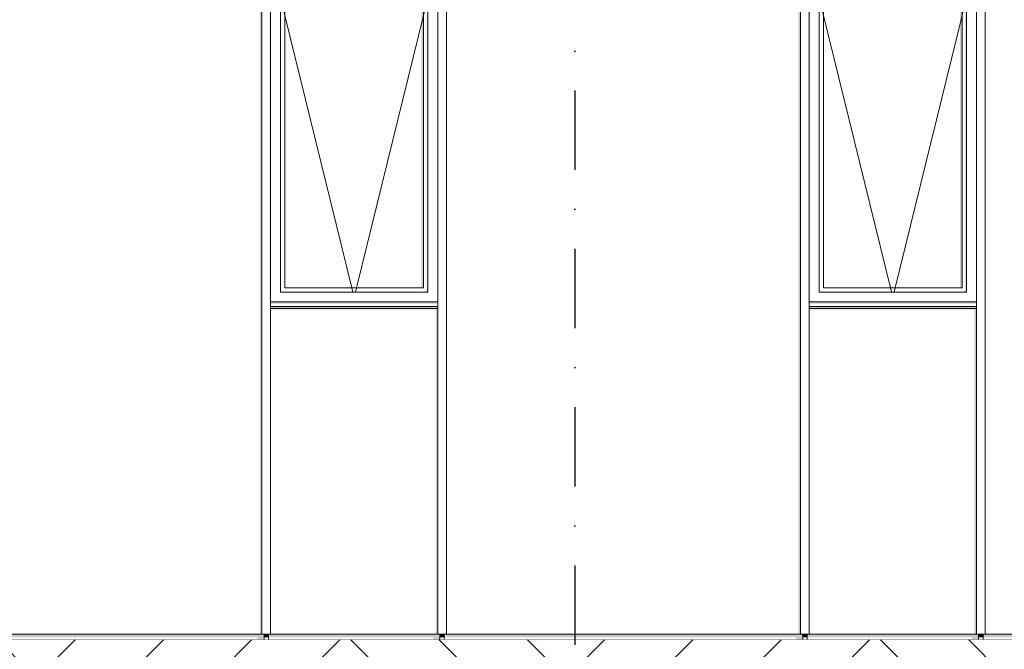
# Model space of a CAD drawing. Header units: millimetres. Extents: x 5751973 to 5786686, y -4800 to 9338.
# Tile 7 of 11: x 5765240 to 5769718, y -44 to 2820. Entities that reach past the tile are written whole.
import ezdxf
from ezdxf.enums import TextEntityAlignment as Align

# ---------------------------------------------------------------- set-up
doc = ezdxf.new("R2010")
doc.units = ezdxf.units.MM
doc.header["$MEASUREMENT"] = 0
doc.linetypes.add('Kropki i Kreski', pattern=[720, 360, -180, 0, -180])
doc.linetypes.add('Wipeout_Contour', pattern=[1000, 0, -1000])
for name, color, linetype in [('Nowe_130-Z Teren otaczajacy', 7, 'Continuous'), ('Nowe_290-A Ściany kurtynowe', 7, 'Continuous'), ('Nowe_410-K Osie', 7, 'Continuous'), ('Nowe_Wypełnienia PZT', 7, 'Continuous')]:
    doc.layers.add(name, color=color, linetype=linetype)
for name, color, linetype, lineweight in [('Nowe_130-Z Teren otaczajacy_Nr_pióra__93', 7, 'Continuous', 13), ('Nowe_290-A Ściany kurtynowe_Nr_pióra__3', 7, 'Continuous', 13), ('Nowe_290-A Ściany kurtynowe_Nr_pióra__83', 7, 'Continuous', 13), ('Nowe_290-A Ściany kurtynowe_Nr_pióra__87', 7, 'Continuous', 13), ('Nowe_410-K Osie_Nr_pióra__1', 7, 'Continuous', 13)]:
    doc.layers.add(name, color=color, linetype=linetype, lineweight=lineweight)
for name, color, linetype, lineweight, true_color in [('Nowe_290-A Ściany kurtynowe_Nr_pióra__61', 7, 'Continuous', 13, 0x6a6a6a), ('Nowe_410-K Osie_Nr_pióra__25', 7, 'Continuous', 25, 0x40a5ff), ('Nowe_Wypełnienia PZT_Nr_pióra__61', 7, 'Continuous', 13, 0x6a6a6a)]:
    doc.layers.add(name, color=color, linetype=linetype, lineweight=lineweight, true_color=true_color)
doc.styles.add('STYL_AUTOMATYCZNY_1', font='arial.ttf')

# ---------------------------------------------------------------- blocks, each defined once
blk = doc.blocks.new('ElemPrzekroju_9', base_point=(5361781.8, 0))
at = {"layer": 'Nowe_290-A Ściany kurtynowe_Nr_pióra__61', "linetype": 'Continuous', "lineweight": 0, "true_color": 0x1a1a1a}
blk.add_hatch(color=250, dxfattribs=at).paths.add_polyline_path([(5769601.2, 25), (5768821.2, 25), (5768821.2, 10.9), (5769571.2, 10.9), (5769571.2, 0), (5769601.2, 0)])
blk = doc.blocks.new('ElemPrzekroju_10', base_point=(5361781.8, 0))
at = {"layer": 'Nowe_290-A Ściany kurtynowe_Nr_pióra__61', "linetype": 'Continuous', "lineweight": 0, "true_color": 0x1a1a1a}
blk.add_hatch(color=250, dxfattribs=at).paths.add_polyline_path([(5767171.2, 25), (5767171.2, 10.9), (5768771.2, 10.9), (5768771.2, 0), (5768801.2, 0), (5768801.2, 25)])
blk = doc.blocks.new('ElemPrzekroju_11', base_point=(5361781.8, 0))
at = {"layer": 'Nowe_290-A Ściany kurtynowe_Nr_pióra__61', "linetype": 'Continuous', "lineweight": 0, "true_color": 0x1a1a1a}
blk.add_hatch(color=250, dxfattribs=at).paths.add_polyline_path([(5766371.2, 25), (5766371.2, 10.9), (5767121.2, 10.9), (5767121.2, 0), (5767151.2, 0), (5767151.2, 25)])
blk = doc.blocks.new('ElemPrzekroju_12', base_point=(5361781.8, 0))
at = {"layer": 'Nowe_290-A Ściany kurtynowe_Nr_pióra__61', "linetype": 'Continuous', "lineweight": 0, "true_color": 0x1a1a1a}
blk.add_hatch(color=250, dxfattribs=at).paths.add_polyline_path([(5764721.2, 25), (5764721.2, 10.9), (5766321.2, 10.9), (5766321.2, 0), (5766351.2, 0), (5766351.2, 25)])
blk = doc.blocks.new('ElemPrzekroju_16', base_point=(5361781.8, 0))
at = {"layer": 'Nowe_290-A Ściany kurtynowe_Nr_pióra__61', "linetype": 'Continuous', "lineweight": 0, "true_color": 0x1a1a1a}
for points in [[(5767141.2, 1506.2), (5766381.2, 1506.2), (5766381.2, 1502.1), (5767131.2, 1502.1), (5767131.2, 25), (5767141.2, 25)], [(5766351.2, 10.9), (5766361.2, 10.9), (5766361.2, 25), (5766351.2, 25)], [(5767161.2, 25), (5767161.2, 10.9), (5767171.2, 10.9), (5767171.2, 25)]]:
    blk.add_hatch(color=250, dxfattribs=at).paths.add_polyline_path(points)
at = {"layer": 'Nowe_290-A Ściany kurtynowe_Nr_pióra__87', "color": 7, "linetype": 'Continuous', "lineweight": 13}
for p, q in [((5766351.2, 25), (5766351.2, 0)), ((5766381.2, 25), (5767141.2, 25)), ((5767171.2, 0), (5767171.2, 25))]:
    blk.add_line(p, q, dxfattribs=at)
blk = doc.blocks.new('ElemPrzekroju_17', base_point=(5361781.8, 0))
at = {"layer": 'Nowe_290-A Ściany kurtynowe_Nr_pióra__61', "linetype": 'Continuous', "lineweight": 0, "true_color": 0x1a1a1a}
for points in [[(5769591.2, 1506.2), (5768831.2, 1506.2), (5768831.2, 1502.1), (5769581.2, 1502.1), (5769581.2, 25), (5769591.2, 25)], [(5768801.2, 10.9), (5768811.2, 10.9), (5768811.2, 25), (5768801.2, 25)], [(5769611.2, 25), (5769611.2, 10.9), (5769621.2, 10.9), (5769621.2, 25)]]:
    blk.add_hatch(color=250, dxfattribs=at).paths.add_polyline_path(points)
at = {"layer": 'Nowe_290-A Ściany kurtynowe_Nr_pióra__87', "color": 7, "linetype": 'Continuous', "lineweight": 13}
for p, q in [((5768801.2, 25), (5768801.2, 0)), ((5768831.2, 25), (5769591.2, 25)), ((5769621.2, 0), (5769621.2, 25))]:
    blk.add_line(p, q, dxfattribs=at)
blk = doc.blocks.new('ElemPrzekroju_18', base_point=(5361781.8, 0))
at = {"layer": 'Nowe_290-A Ściany kurtynowe_Nr_pióra__61', "linetype": 'Continuous', "lineweight": 0, "true_color": 0x1a1a1a}
for points in [[(5766426.2, 2990.3), (5766433.3, 2990.3), (5766426.2, 2997.4)], [(5766426.2, 2997.4), (5766433.3, 2990.3), (5767089.2, 2990.3), (5767096.2, 2997.4)], [(5767076.2, 2977.4), (5766446.2, 2977.4), (5766446.2, 2963.3), (5767066.2, 2963.3), (5767066.2, 1601.2), (5767076.2, 1601.2)], [(5767096.2, 2997.4), (5767089.2, 2990.3), (5767091.2, 2990.3), (5767091.2, 1586.2), (5767096.2, 1581.2)], [(5767091.2, 1581.2), (5767096.2, 1581.2), (5767091.2, 1586.2)], [(5766381.2, 1516.2), (5766381.2, 1506.2), (5767141.2, 1506.2), (5767141.2, 1516.2)]]:
    blk.add_hatch(color=250, dxfattribs=at).paths.add_polyline_path(points)
at = {"layer": 'Nowe_290-A Ściany kurtynowe_Nr_pióra__3', "color": 7, "linetype": 'Continuous', "lineweight": 13}
for p, q in [((5766426.2, 2920.6), (5766446.2, 2839.1)), ((5767096.2, 2920.6), (5767076.2, 2839.1)), ((5766446.2, 2839.1), (5766750.2, 1601.2)), ((5767076.2, 2839.1), (5766772.3, 1601.2)), ((5766750.2, 1601.2), (5766755.1, 1581.2)), ((5766772.3, 1601.2), (5766767.4, 1581.2))]:
    blk.add_line(p, q, dxfattribs=at)
at = {"layer": 'Nowe_290-A Ściany kurtynowe_Nr_pióra__83', "color": 7, "linetype": 'Continuous', "lineweight": 13}
for p, q in [((5767141.2, 3072.4), (5766381.2, 3072.4)), ((5766381.2, 3042.4), (5766381.2, 1536.2)), ((5767141.2, 3042.4), (5766381.2, 3042.4)), ((5767141.2, 1536.2), (5767141.2, 3042.4)), ((5766426.2, 1581.2), (5766426.2, 2997.4)), ((5766426.2, 2997.4), (5767096.2, 2997.4)), ((5766446.2, 2977.4), (5767076.2, 2977.4)), ((5766446.2, 1601.2), (5766446.2, 2977.4)), ((5767076.2, 2977.4), (5767076.2, 1601.2)), ((5767096.2, 2997.4), (5767096.2, 1581.2)), ((5767096.2, 1581.2), (5766426.2, 1581.2)), ((5767076.2, 1601.2), (5766446.2, 1601.2)), ((5766381.2, 1536.2), (5767141.2, 1536.2)), ((5766381.2, 1506.2), (5767141.2, 1506.2))]:
    blk.add_line(p, q, dxfattribs=at)
blk = doc.blocks.new('ElemPrzekroju_19', base_point=(5361781.8, 0))
at = {"layer": 'Nowe_290-A Ściany kurtynowe_Nr_pióra__61', "linetype": 'Continuous', "lineweight": 0, "true_color": 0x1a1a1a}
for points in [[(5768876.2, 2990.3), (5768883.3, 2990.3), (5768876.2, 2997.4)], [(5768876.2, 2997.4), (5768883.3, 2990.3), (5769539.2, 2990.3), (5769546.2, 2997.4)], [(5769526.2, 2977.4), (5768896.2, 2977.4), (5768896.2, 2963.3), (5769516.2, 2963.3), (5769516.2, 1601.2), (5769526.2, 1601.2)], [(5769539.2, 2990.3), (5769541.2, 2990.3), (5769541.2, 1586.2), (5769546.2, 1581.2), (5769546.2, 2997.4)], [(5769541.2, 1581.2), (5769546.2, 1581.2), (5769541.2, 1586.2)], [(5768831.2, 1506.2), (5769591.2, 1506.2), (5769591.2, 1516.2), (5768831.2, 1516.2)]]:
    blk.add_hatch(color=250, dxfattribs=at).paths.add_polyline_path(points)
at = {"layer": 'Nowe_290-A Ściany kurtynowe_Nr_pióra__3', "color": 7, "linetype": 'Continuous', "lineweight": 13}
for p, q in [((5768876.2, 2920.6), (5768896.2, 2839.1)), ((5769546.2, 2920.6), (5769526.2, 2839.1)), ((5768896.2, 2839.1), (5769200.2, 1601.2)), ((5769526.2, 2839.1), (5769222.3, 1601.2)), ((5769200.2, 1601.2), (5769205.1, 1581.2)), ((5769222.3, 1601.2), (5769217.4, 1581.2))]:
    blk.add_line(p, q, dxfattribs=at)
at = {"layer": 'Nowe_290-A Ściany kurtynowe_Nr_pióra__83', "color": 7, "linetype": 'Continuous', "lineweight": 13}
for p, q in [((5769591.2, 3072.4), (5768831.2, 3072.4)), ((5768831.2, 3042.4), (5768831.2, 1536.2)), ((5769591.2, 3042.4), (5768831.2, 3042.4)), ((5769591.2, 1536.2), (5769591.2, 3042.4)), ((5768876.2, 1581.2), (5768876.2, 2997.4)), ((5768876.2, 2997.4), (5769546.2, 2997.4)), ((5768896.2, 2977.4), (5769526.2, 2977.4)), ((5768896.2, 1601.2), (5768896.2, 2977.4)), ((5769526.2, 2977.4), (5769526.2, 1601.2)), ((5769546.2, 2997.4), (5769546.2, 1581.2)), ((5769546.2, 1581.2), (5768876.2, 1581.2)), ((5769526.2, 1601.2), (5768896.2, 1601.2)), ((5768831.2, 1536.2), (5769591.2, 1536.2)), ((5768831.2, 1506.2), (5769591.2, 1506.2))]:
    blk.add_line(p, q, dxfattribs=at)
blk = doc.blocks.new('ElemPrzekroju_21', base_point=(5361781.8, 0))
at = {"layer": 'Nowe_290-A Ściany kurtynowe_Nr_pióra__61', "linetype": 'Continuous', "lineweight": 0, "true_color": 0x1a1a1a}
for points in [[(5771241.2, 4553.5), (5771231.2, 4539.3), (5771231.2, 25), (5771241.2, 25)], [(5769601.2, 25), (5769601.2, 10.9), (5769611.2, 10.9), (5769611.2, 25)], [(5771261.2, 25), (5771261.2, 10.9), (5771271.2, 10.9), (5771271.2, 25)]]:
    blk.add_hatch(color=250, dxfattribs=at).paths.add_polyline_path(points)
at = {"layer": 'Nowe_290-A Ściany kurtynowe_Nr_pióra__87', "color": 7, "linetype": 'Continuous', "lineweight": 13}
for p, q in [((5769611.2, 4578.5), (5769601.2, 4578.5)), ((5769601.2, 4578.5), (5769601.2, 4553.5)), ((5771271.2, 4578.5), (5771261.2, 4578.5)), ((5771271.2, 4553.5), (5771271.2, 4578.5)), ((5771241.2, 4553.5), (5769631.2, 4553.5)), ((5769601.2, 25), (5769601.2, 0)), ((5769631.2, 25), (5771241.2, 25)), ((5771271.2, 0), (5771271.2, 25))]:
    blk.add_line(p, q, dxfattribs=at)
blk = doc.blocks.new('ElemPrzekroju_47', base_point=(5361781.8, 0))
at = {"layer": 'Nowe_290-A Ściany kurtynowe_Nr_pióra__61', "linetype": 'Continuous', "lineweight": 0, "true_color": 0x1a1a1a}
blk.add_hatch(color=250, dxfattribs=at).paths.add_polyline_path([(5771251.2, 25), (5769621.2, 25), (5769621.2, 10.9), (5771221.2, 10.9), (5771221.2, 0), (5771251.2, 0)])
blk = doc.blocks.new('ElemPrzekroju_69', base_point=(5361781.8, 0))
at = {"layer": 'Nowe_290-A Ściany kurtynowe_Nr_pióra__61', "linetype": 'Continuous', "lineweight": 0, "true_color": 0x1a1a1a}
for points in [[(5768781.2, 4539.4), (5768781.2, 25), (5768791.2, 25), (5768791.2, 4553.5)], [(5767151.2, 25), (5767151.2, 10.9), (5767161.2, 10.9), (5767161.2, 25)], [(5768811.2, 10.9), (5768821.2, 10.9), (5768821.2, 25), (5768811.2, 25)]]:
    blk.add_hatch(color=250, dxfattribs=at).paths.add_polyline_path(points)
at = {"layer": 'Nowe_290-A Ściany kurtynowe_Nr_pióra__87', "color": 7, "linetype": 'Continuous', "lineweight": 13}
for p, q in [((5767161.2, 4578.5), (5767151.2, 4578.5)), ((5767151.2, 4578.5), (5767151.2, 4553.5)), ((5768821.2, 4578.5), (5768811.2, 4578.5)), ((5768821.2, 4553.5), (5768821.2, 4578.5)), ((5768791.2, 4553.5), (5767181.2, 4553.5)), ((5767151.2, 25), (5767151.2, 0)), ((5767181.2, 25), (5768791.2, 25)), ((5768821.2, 0), (5768821.2, 25))]:
    blk.add_line(p, q, dxfattribs=at)
blk = doc.blocks.new('ElemPrzekroju_70', base_point=(5361781.8, 0))
at = {"layer": 'Nowe_290-A Ściany kurtynowe_Nr_pióra__61', "linetype": 'Continuous', "lineweight": 0, "true_color": 0x1a1a1a}
for points in [[(5766341.2, 4553.5), (5766331.2, 4539.4), (5766331.2, 25), (5766341.2, 25)], [(5764701.2, 25), (5764701.2, 10.9), (5764711.2, 10.9), (5764711.2, 25)], [(5766361.2, 10.9), (5766371.2, 10.9), (5766371.2, 25), (5766361.2, 25)]]:
    blk.add_hatch(color=250, dxfattribs=at).paths.add_polyline_path(points)
at = {"layer": 'Nowe_290-A Ściany kurtynowe_Nr_pióra__87', "color": 7, "linetype": 'Continuous', "lineweight": 13}
for p, q in [((5764711.2, 4578.6), (5764701.2, 4578.6)), ((5764701.2, 4578.6), (5764701.2, 4553.6)), ((5766371.2, 4578.5), (5766361.2, 4578.5)), ((5766371.2, 4553.5), (5766371.2, 4578.5)), ((5766341.2, 4553.5), (5764731.2, 4553.6)), ((5764701.2, 25), (5764701.2, 0)), ((5764731.2, 25), (5766341.2, 25)), ((5766371.2, 0), (5766371.2, 25))]:
    blk.add_line(p, q, dxfattribs=at)
blk = doc.blocks.new('ElemPrzekroju_114', base_point=(5361781.8, 0))
at = {"layer": 'Nowe_290-A Ściany kurtynowe_Nr_pióra__87', "color": 7, "linetype": 'Continuous', "lineweight": 13}
for p, q in [((5766341.2, 25), (5766341.2, 1526.2)), ((5766381.2, 1516.2), (5766381.2, 1526.2)), ((5766381.2, 25), (5766381.2, 1516.2)), ((5766341.2, 25), (5766381.2, 25))]:
    blk.add_line(p, q, dxfattribs=at)
blk = doc.blocks.new('ElemPrzekroju_115', base_point=(5361781.8, 0))
at = {"layer": 'Nowe_290-A Ściany kurtynowe_Nr_pióra__87', "color": 7, "linetype": 'Continuous', "lineweight": 13}
for p, q in [((5767181.2, 25), (5767181.2, 1526.2)), ((5767141.2, 25), (5767141.2, 1516.2)), ((5767141.2, 25), (5767181.2, 25))]:
    blk.add_line(p, q, dxfattribs=at)
blk = doc.blocks.new('ElemPrzekroju_116', base_point=(5361781.8, 0))
at = {"layer": 'Nowe_290-A Ściany kurtynowe_Nr_pióra__87', "color": 7, "linetype": 'Continuous', "lineweight": 13}
for p, q in [((5768791.2, 25), (5768791.2, 1526.2)), ((5768831.2, 1516.2), (5768831.2, 1526.2)), ((5768831.2, 25), (5768831.2, 1516.2)), ((5768791.2, 25), (5768831.2, 25))]:
    blk.add_line(p, q, dxfattribs=at)
blk = doc.blocks.new('ElemPrzekroju_117', base_point=(5361781.8, 0))
at = {"layer": 'Nowe_290-A Ściany kurtynowe_Nr_pióra__87', "color": 7, "linetype": 'Continuous', "lineweight": 13}
for p, q in [((5769631.2, 25), (5769631.2, 1526.2)), ((5769591.2, 25), (5769591.2, 1516.2)), ((5769591.2, 25), (5769631.2, 25))]:
    blk.add_line(p, q, dxfattribs=at)
blk = doc.blocks.new('ElemPrzekroju_118', base_point=(5361781.8, 0))
at = {"layer": 'Nowe_290-A Ściany kurtynowe_Nr_pióra__61', "linetype": 'Continuous', "lineweight": 0, "true_color": 0x1a1a1a}
blk.add_hatch(color=250, dxfattribs=at).paths.add_polyline_path([(5766376.2, 3035.3), (5766376.2, 1529.1), (5766381.2, 1529.1), (5766381.2, 3042.4)])
at = {"layer": 'Nowe_290-A Ściany kurtynowe_Nr_pióra__87', "color": 7, "linetype": 'Continuous', "lineweight": 13}
for p, q in [((5766341.2, 1526.2), (5766341.2, 3052.4)), ((5766381.2, 3042.4), (5766381.2, 3052.4)), ((5766381.2, 1526.2), (5766381.2, 1536.2))]:
    blk.add_line(p, q, dxfattribs=at)
blk = doc.blocks.new('ElemPrzekroju_119', base_point=(5361781.8, 0))
at = {"layer": 'Nowe_290-A Ściany kurtynowe_Nr_pióra__87', "color": 7, "linetype": 'Continuous', "lineweight": 13}
blk.add_line((5767181.2, 1526.2), (5767181.2, 3052.4), dxfattribs=at)
blk = doc.blocks.new('ElemPrzekroju_120', base_point=(5361781.8, 0))
at = {"layer": 'Nowe_290-A Ściany kurtynowe_Nr_pióra__61', "linetype": 'Continuous', "lineweight": 0, "true_color": 0x1a1a1a}
blk.add_hatch(color=250, dxfattribs=at).paths.add_polyline_path([(5768826.2, 1529.1), (5768831.2, 1529.1), (5768831.2, 3042.4), (5768826.2, 3035.3)])
at = {"layer": 'Nowe_290-A Ściany kurtynowe_Nr_pióra__87', "color": 7, "linetype": 'Continuous', "lineweight": 13}
for p, q in [((5768791.2, 1526.2), (5768791.2, 3052.4)), ((5768831.2, 3042.4), (5768831.2, 3052.4)), ((5768831.2, 1526.2), (5768831.2, 1536.2))]:
    blk.add_line(p, q, dxfattribs=at)
blk = doc.blocks.new('ElemPrzekroju_121', base_point=(5361781.8, 0))
at = {"layer": 'Nowe_290-A Ściany kurtynowe_Nr_pióra__87', "color": 7, "linetype": 'Continuous', "lineweight": 13}
blk.add_line((5769631.2, 1526.2), (5769631.2, 3052.4), dxfattribs=at)
blk = doc.blocks.new('ElemPrzekroju_156', base_point=(5361781.8, 0))
at = {"layer": 'Nowe_130-Z Teren otaczajacy', "linetype": 'Continuous', "lineweight": 0, "true_color": 0xaeaeae}
blk.add_hatch(color=253, dxfattribs=at).paths.add_polyline_path([(5765384.1, -160), (5786624.1, -160), (5786624.1, 0), (5765384.1, 0)])
at = {"layer": 'Nowe_130-Z Teren otaczajacy_Nr_pióra__93', "color": 7, "linetype": 'Continuous', "lineweight": 13}
blk.add_line((5786624.1, 0), (5765384.1, 0), dxfattribs=at)
blk = doc.blocks.new('ElemPrzekroju_157', base_point=(5361781.8, 0))
at = {"layer": 'Nowe_130-Z Teren otaczajacy', "linetype": 'Continuous', "lineweight": 0, "true_color": 0xaeaeae}
blk.add_hatch(color=253, dxfattribs=at).paths.add_polyline_path([(5758995.9, 0), (5758995.9, -160), (5765384.1, -160), (5765384.1, 0)])
at = {"layer": 'Nowe_130-Z Teren otaczajacy_Nr_pióra__93', "color": 7, "linetype": 'Continuous', "lineweight": 13}
blk.add_line((5765384.1, 0), (5758995.9, 0), dxfattribs=at)
blk = doc.blocks.new('ElemPrzekroju_158', base_point=(5361781.8, 0))
at = {"layer": 'Nowe_290-A Ściany kurtynowe_Nr_pióra__61', "linetype": 'Continuous', "lineweight": 0, "true_color": 0x1a1a1a}
blk.add_hatch(color=250, dxfattribs=at).paths.add_polyline_path([(5766381.2, 1536.2), (5766381.2, 1529.1), (5767136.2, 1529.1), (5767141.2, 1536.2)])
at = {"layer": 'Nowe_290-A Ściany kurtynowe_Nr_pióra__87', "color": 7, "linetype": 'Continuous', "lineweight": 13}
for p, q in [((5767141.2, 1516.2), (5767141.2, 1536.2)), ((5766381.2, 1516.2), (5767141.2, 1516.2))]:
    blk.add_line(p, q, dxfattribs=at)
blk = doc.blocks.new('ElemPrzekroju_159', base_point=(5361781.8, 0))
at = {"layer": 'Nowe_290-A Ściany kurtynowe_Nr_pióra__61', "linetype": 'Continuous', "lineweight": 0, "true_color": 0x1a1a1a}
blk.add_hatch(color=250, dxfattribs=at).paths.add_polyline_path([(5769591.2, 1536.2), (5768831.2, 1536.2), (5768831.2, 1529.1), (5769586.2, 1529.1)])
at = {"layer": 'Nowe_290-A Ściany kurtynowe_Nr_pióra__87', "color": 7, "linetype": 'Continuous', "lineweight": 13}
for p, q in [((5769591.2, 1516.2), (5769591.2, 1536.2)), ((5768831.2, 1516.2), (5769591.2, 1516.2))]:
    blk.add_line(p, q, dxfattribs=at)
blk = doc.blocks.new('Standardowy znacznik osi[4]', base_point=(5767765.5, 8538.2))
at = {"layer": 'Nowe_410-K Osie_Nr_pióra__25', "color": 161, "linetype": 'Kropki i Kreski', "lineweight": 25, "true_color": 0x40a5ff}
blk.add_line((5767765.5, 7538.2), (5767765.5, -3000), dxfattribs=at)
at = {"layer": 'Nowe_410-K Osie_Nr_pióra__1', "color": 7, "lineweight": 13, "style": 'STYL_AUTOMATYCZNY_1'}
for tag, p in [('AC_MarkerText_1_0', (5767765.5, 9113.2)), ('AC_MarkerText_1_1', (5767765.5, -4225))]:
    blk.add_attdef(tag, text='', height=350, rotation=360, dxfattribs=at).set_placement(p, align=Align.TOP_CENTER)

msp = doc.modelspace()

# ---------------------------------------------------------------- block references
at = {"layer": 'Nowe_130-Z Teren otaczajacy', "lineweight": 0}
for name in ['ElemPrzekroju_157', 'ElemPrzekroju_156']:
    msp.add_blockref(name, (5361781.8, 0), dxfattribs=at)
at = {"layer": 'Nowe_290-A Ściany kurtynowe', "lineweight": 0}
for name in ['ElemPrzekroju_70', 'ElemPrzekroju_69', 'ElemPrzekroju_21', 'ElemPrzekroju_118', 'ElemPrzekroju_18', 'ElemPrzekroju_119', 'ElemPrzekroju_120', 'ElemPrzekroju_19', 'ElemPrzekroju_121', 'ElemPrzekroju_114', 'ElemPrzekroju_158', 'ElemPrzekroju_115', 'ElemPrzekroju_116', 'ElemPrzekroju_159', 'ElemPrzekroju_117', 'ElemPrzekroju_16', 'ElemPrzekroju_17', 'ElemPrzekroju_12', 'ElemPrzekroju_11', 'ElemPrzekroju_10', 'ElemPrzekroju_9', 'ElemPrzekroju_47']:
    msp.add_blockref(name, (5361781.8, 0), dxfattribs=at)

# ---------------------------------------------------------------- next in the draw order: wipeouts: each hides what was drawn before it
at = {"color": 254, "linetype": 'Wipeout_Contour', "lineweight": 0, "ltscale": 23077321.38566487}
msp.add_wipeout([(5751973.5, 0), (5786685.6, 0), (5786685.6, -4366.4), (5751973.5, -4366.4)], dxfattribs=at).dxf.layer = 'Nowe_Wypełnienia PZT'

# ---------------------------------------------------------------- next in the draw order: hatches: boundary and pattern name
at = {"layer": 'Nowe_Wypełnienia PZT_Nr_pióra__61', "linetype": 'Continuous', "lineweight": 13, "true_color": 0x6a6a6a}
h = msp.add_hatch(dxfattribs=at)
h.set_pattern_fill('Grunt', color=251, style=0, pattern_type=2)
h.set_pattern_definition([(45, (5769329.5, -2183.2), (-602.066, 602.066), []), (45, (5769128.8, -1982.5), (-1204.13, 1204.13), []), (45, (5768928.1, -1781.8), (-1204.13, 1204.13), []), (135, (5768727.45, -1581.14), (200.6887, 200.6887), [851.45, -851.45])])
h.paths.add_polyline_path([(5751973.5, 0), (5786685.6, 0), (5786685.6, -4366.4), (5751973.5, -4366.4)])

# ---------------------------------------------------------------- next in the draw order: block references
at = {"layer": 'Nowe_410-K Osie', "color": 8, "linetype": 'Continuous', "lineweight": 13}
msp.add_blockref('Standardowy znacznik osi[4]', (5767765.5, 8538.2), dxfattribs=at)

doc.saveas('drawing.dxf')
